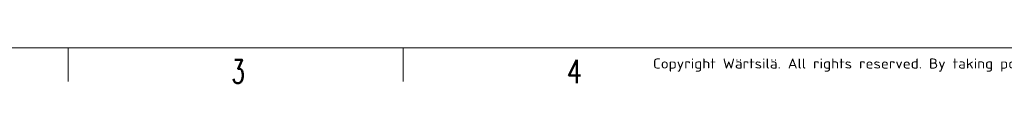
# Model space of a CAD drawing. Header units: inches. Extents: x 0 to 23760, y -13 to 16800.
# Tile 6 of 209: x 3591 to 9467, y -13 to 222. Entities that reach past the tile are written whole.
import ezdxf

# ---------------------------------------------------------------- set-up
doc = ezdxf.new("R2010")
doc.units = ezdxf.units.IN
doc.layers.add('210', color=7, linetype='Continuous', true_color=0xffffff)
doc.styles.add('iso-1', font='isocp.shx')
doc.styles.add('latin_extended', font='simplex.shx')

msp = doc.modelspace()

# ---------------------------------------------------------------- linework, layer by layer
at = {"layer": '210', "color": 7, "linetype": 'Continuous', "lineweight": 18}
for p, q in [((200, 200), (23560, 200)), ((3880, 0), (3880, 200)), ((5880, 0), (5880, 200))]:
    msp.add_line(p, q, dxfattribs=at)

# ---------------------------------------------------------------- texts
at = {"layer": '210', "color": 211, "linetype": 'Continuous', "lineweight": 13, "insert": (7369.968, 59.059), "char_height": 60, "attachment_point": 7, "line_spacing_factor": 0.963855, "style": 'iso-1'}
msp.add_mtext('\\W1.2083;Copyright Wärtsilä. All rights reserved. By taking possession of the drawing the recipient recognizes and honours these rights. Neither the whole nor any part of this drawing may be used in any way for construction, fabrication, marketing or any other', dxfattribs=at)
at = {"layer": '210', "color": 211, "linetype": 'Continuous', "lineweight": 18, "char_height": 140, "attachment_point": 7, "line_spacing_factor": 0.963855, "style": 'latin_extended'}
for s, insert in [('\\W0.6563;3', (4855.328, -10.697)), ('\\W0.7656;4', (6855.328, -10.697))]:
    msp.add_mtext(s, dxfattribs=dict(at, insert=insert))

doc.saveas('drawing.dxf')
